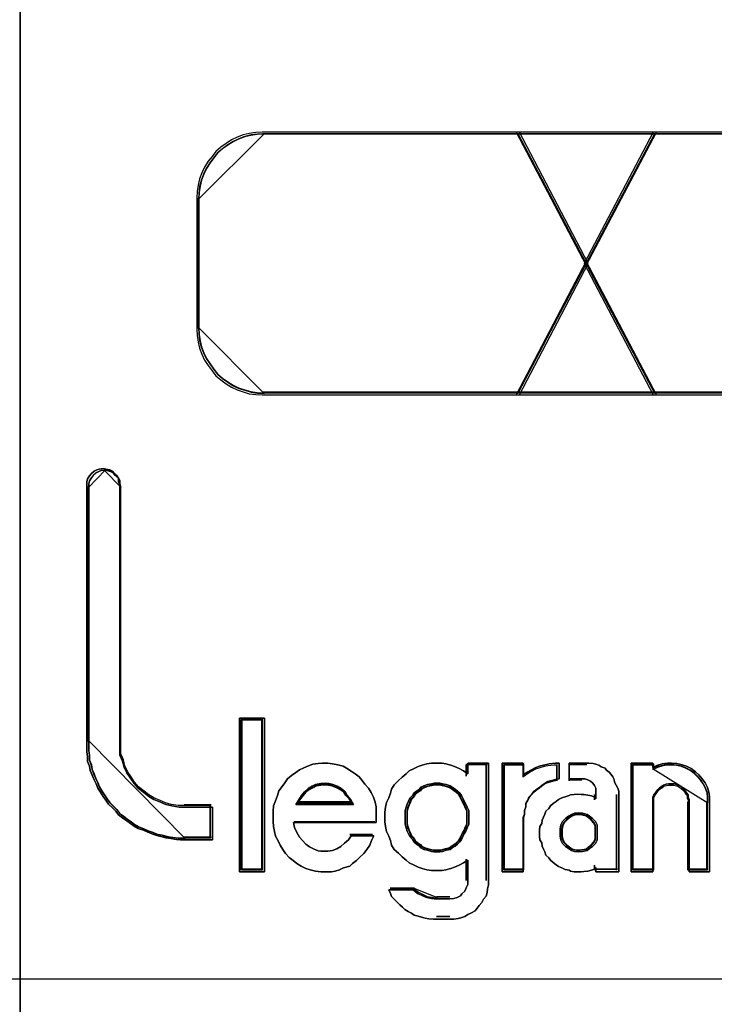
# Model space of a CAD drawing. Header units: millimetres. Extents: x 203 to 3426, y 719 to 2381.
# Tile 179 of 185: x 3389.67 to 3390.78, y 2289.5 to 2291.08. Entities that reach past the tile are written whole.
import ezdxf

# ---------------------------------------------------------------- set-up
doc = ezdxf.new("R2010")
doc.units = ezdxf.units.MM
doc.layers.add('45', color=7, linetype='Continuous')
doc.layers.add('E_Legrand_obudowy', color=7, linetype='Continuous')

# ---------------------------------------------------------------- blocks, each defined once
blk = doc.blocks.new('XL3 160 wnękowa 6x24M')
at = {"layer": 'E_Legrand_obudowy'}
blk.add_lwpolyline([(-215.641, -325.091), (215.545, -325.091), (215.545, -370.033), (-215.641, -370.033), (-215.641, -325.091)], dxfattribs=at)
blk = doc.blocks.new('S301 TX3')
at = {"layer": '45', "color": 7}
blk.add_lwpolyline([(17.986, 40.875), (0, 40.875), (0, -40.875), (17.986, -40.875), (17.986, 40.875)], close=True, dxfattribs=at)
at = {"layer": '45', "color": 139}
blk.add_lwpolyline([(17.986, 40.875), (0, 40.875), (0, -40.875), (17.986, -40.875), (17.986, 40.875)], close=True, dxfattribs=at)
blk = doc.blocks.new('L435')
at = {"layer": '45', "color": 7}
for points in [[(0, 41.502), (18.01, 41.502), (18.01, 41.502), (18.01, -41.502), (18.01, -41.502), (0, -41.502), (0, -41.502), (0, 41.502), (0, 41.502)], [(0.004, 41.498), (18.006, 41.498), (18.006, -41.496), (0.004, -41.496), (0.004, 41.498)], [(1.458, -13.86), (1.506, -13.895), (1.53, -13.942), (1.53, -13.99), (1.548, -14.037), (1.548, -18.031), (1.548, -18.131), (1.548, -18.232), (1.591, -18.326), (1.615, -18.421), (1.657, -18.509), (1.717, -18.592), (1.772, -18.675), (1.832, -18.746), (1.922, -18.816), (2.001, -18.876), (2.079, -18.923), (2.182, -18.964), (2.266, -19), (2.357, -19.023), (2.471, -19.041), (2.574, -19.041), (2.99, -19.041), (2.99, -19.549), (2.574, -19.549), (2.49, -19.549), (2.429, -19.543), (2.339, -19.531), (2.266, -19.52), (2.206, -19.502), (2.122, -19.484), (2.061, -19.46), (1.983, -19.431), (1.916, -19.401), (1.832, -19.372), (1.772, -19.336), (1.717, -19.295), (1.657, -19.254), (1.591, -19.206), (1.53, -19.159), (1.488, -19.106), (1.434, -19.053), (1.373, -18.994), (1.331, -18.935), (1.289, -18.876), (1.247, -18.811), (1.205, -18.746), (1.18, -18.681), (1.15, -18.616), (1.12, -18.545), (1.09, -18.474), (1.078, -18.403), (1.048, -18.332), (1.048, -18.255), (1.036, -18.184), (1.036, -18.108), (1.036, -18.031), (1.036, -14.037), (1.036, -13.99), (1.048, -13.942), (1.078, -13.895), (1.108, -13.86), (1.15, -13.824), (1.192, -13.801), (1.229, -13.789), (1.289, -13.783), (1.331, -13.789), (1.392, -13.801), (1.434, -13.824), (1.458, -13.86)], [(1.838, -18.724), (1.779, -18.653), (1.727, -18.572), (1.668, -18.49), (1.627, -18.402), (1.604, -18.309), (1.563, -18.215), (1.563, -18.116), (1.563, -18.016), (1.563, -14.065), (1.545, -14.018), (1.545, -13.971), (1.522, -13.925), (1.475, -13.889), (1.452, -13.854), (1.411, -13.831), (1.352, -13.819), (1.312, -13.813), (1.253, -13.819), (1.218, -13.831), (1.177, -13.854), (1.136, -13.889), (1.107, -13.925), (1.078, -13.971), (1.066, -14.018), (1.066, -14.065), (1.066, -18.016), (1.066, -18.092), (1.066, -18.168), (1.078, -18.238), (1.078, -18.314), (1.107, -18.385), (1.119, -18.455), (1.148, -18.525), (1.177, -18.595), (1.206, -18.659), (1.23, -18.724), (1.271, -18.788), (1.312, -18.852), (1.352, -18.911), (1.393, -18.969), (1.452, -19.028), (1.504, -19.08), (1.545, -19.133), (1.604, -19.179), (1.668, -19.226), (1.727, -19.267), (1.779, -19.308), (1.838, -19.343), (1.919, -19.372), (1.984, -19.402), (2.06, -19.431), (2.118, -19.454), (2.2, -19.472), (2.258, -19.489), (2.329, -19.501), (2.416, -19.513), (2.475, -19.519), (2.557, -19.519), (2.96, -19.519), (2.96, -19.016), (2.557, -19.016), (2.457, -19.016), (2.346, -18.998), (2.258, -18.975), (2.177, -18.94), (2.077, -18.899), (2.001, -18.852), (1.925, -18.794), (1.838, -18.724)], [(3.797, -17.658), (3.797, -20.047), (3.411, -20.047), (3.411, -17.658), (3.797, -17.658)], [(3.797, -20.047), (3.797, -17.658), (3.411, -17.658), (3.411, -20.047), (3.797, -20.047)], [(3.797, -17.658), (3.411, -17.658), (3.411, -20.047), (3.797, -20.047), (3.797, -17.658)], [(3.797, -20.047), (3.797, -17.658), (3.411, -17.658), (3.411, -20.047), (3.797, -20.047)], [(3.435, -17.681), (3.435, -20.023), (3.435, -17.681)], [(3.435, -17.681), (3.773, -17.681), (3.435, -17.681)], [(3.766, -20.014), (3.766, -17.688), (3.444, -17.688), (3.444, -20.014), (3.766, -20.014)], [(3.766, -17.688), (3.444, -17.688), (3.444, -20.014), (3.766, -20.014), (3.766, -17.688)], [(3.766, -20.014), (3.766, -17.688), (3.444, -17.688), (3.444, -20.014), (3.766, -20.014)], [(3.755, -17.681), (3.755, -20.023), (3.755, -17.681)], [(4.855, -18.37), (4.94, -18.382), (5.019, -18.407), (5.074, -18.437), (5.147, -18.48), (5.208, -18.522), (5.269, -18.571), (5.317, -18.625), (5.36, -18.686), (5.415, -18.747), (5.457, -18.814), (5.494, -18.887), (5.518, -18.965), (5.536, -19.038), (5.536, -19.117), (5.536, -19.202), (5.536, -19.281), (4.247, -19.281), (4.265, -19.36), (4.302, -19.433), (4.344, -19.506), (4.387, -19.561), (4.442, -19.615), (4.496, -19.658), (4.527, -19.676), (4.569, -19.694), (4.594, -19.706), (4.63, -19.719), (4.673, -19.725), (4.715, -19.725), (4.74, -19.725), (4.782, -19.725), (4.855, -19.713), (4.922, -19.688), (4.983, -19.652), (5.044, -19.603), (5.104, -19.549), (5.147, -19.488), (5.5, -19.488), (5.463, -19.561), (5.433, -19.634), (5.39, -19.7), (5.342, -19.761), (5.275, -19.822), (5.226, -19.87), (5.165, -19.919), (5.123, -19.956), (5.025, -19.986), (4.965, -20.016), (4.898, -20.034), (4.837, -20.047), (4.74, -20.047), (4.673, -20.047), (4.588, -20.034), (4.509, -20.016), (4.442, -19.992), (4.369, -19.956), (4.302, -19.919), (4.241, -19.87), (4.18, -19.822), (4.125, -19.761), (4.083, -19.7), (4.04, -19.634), (4.01, -19.567), (3.967, -19.494), (3.955, -19.421), (3.937, -19.342), (3.931, -19.263), (3.931, -19.184), (3.931, -19.105), (3.937, -19.02), (3.967, -18.941), (3.998, -18.862), (4.022, -18.789), (4.071, -18.723), (4.113, -18.662), (4.156, -18.601), (4.217, -18.552), (4.284, -18.504), (4.344, -18.461), (4.411, -18.431), (4.484, -18.401), (4.551, -18.376), (4.63, -18.364), (4.697, -18.358), (4.782, -18.358), (4.855, -18.37)], [(4.855, -18.37), (4.782, -18.358), (4.697, -18.358), (4.63, -18.364), (4.551, -18.376), (4.484, -18.401), (4.411, -18.431), (4.344, -18.461), (4.284, -18.504), (4.217, -18.552), (4.156, -18.601), (4.113, -18.662), (4.071, -18.723), (4.022, -18.789), (3.998, -18.862), (3.967, -18.941), (3.937, -19.02), (3.931, -19.105), (3.931, -19.184), (3.931, -19.263), (3.937, -19.342), (3.955, -19.421), (3.967, -19.494), (4.01, -19.567), (4.04, -19.634), (4.083, -19.7), (4.125, -19.761), (4.18, -19.822), (4.241, -19.87), (4.302, -19.919), (4.369, -19.956), (4.442, -19.992), (4.509, -20.016), (4.588, -20.034), (4.673, -20.047), (4.74, -20.047), (4.837, -20.047), (4.898, -20.034), (4.965, -20.016), (5.025, -19.986), (5.123, -19.956), (5.165, -19.919), (5.226, -19.87), (5.275, -19.822), (5.342, -19.761), (5.39, -19.7), (5.433, -19.634), (5.463, -19.561), (5.5, -19.488), (5.147, -19.488), (5.104, -19.549), (5.044, -19.603), (4.983, -19.652), (4.922, -19.688), (4.855, -19.713), (4.782, -19.725), (4.74, -19.725), (4.715, -19.725), (4.673, -19.725), (4.63, -19.719), (4.594, -19.706), (4.569, -19.694), (4.527, -19.676), (4.496, -19.658), (4.442, -19.615), (4.387, -19.561), (4.344, -19.506), (4.302, -19.433), (4.265, -19.36), (4.247, -19.281), (5.536, -19.281), (5.536, -19.202), (5.536, -19.117), (5.536, -19.038), (5.518, -18.965), (5.494, -18.887), (5.457, -18.814), (5.415, -18.747), (5.36, -18.686), (5.317, -18.625), (5.269, -18.571), (5.208, -18.522), (5.147, -18.48), (5.074, -18.437), (5.019, -18.407), (4.94, -18.382), (4.855, -18.37)], [(4.697, -18.358), (4.63, -18.364), (4.551, -18.376), (4.484, -18.401), (4.411, -18.431), (4.344, -18.461), (4.284, -18.504), (4.217, -18.552), (4.156, -18.601), (4.113, -18.662), (4.071, -18.723), (4.022, -18.789), (3.998, -18.862), (3.967, -18.941), (3.937, -19.02), (3.931, -19.105), (3.931, -19.184), (3.931, -19.263), (3.937, -19.342), (3.955, -19.421), (3.967, -19.494), (4.01, -19.567), (4.04, -19.634), (4.083, -19.7), (4.125, -19.761), (4.18, -19.822), (4.241, -19.87), (4.302, -19.919), (4.369, -19.956), (4.442, -19.992), (4.509, -20.016), (4.588, -20.034), (4.673, -20.047), (4.74, -20.047), (4.837, -20.047), (4.898, -20.034), (4.965, -20.016), (5.025, -19.986), (5.123, -19.956), (5.165, -19.919), (5.226, -19.87), (5.275, -19.822), (5.342, -19.761), (5.39, -19.7), (5.433, -19.634), (5.463, -19.561), (5.5, -19.488), (5.147, -19.488), (5.104, -19.549), (5.044, -19.603), (4.983, -19.652), (4.922, -19.688), (4.855, -19.713), (4.782, -19.725), (4.74, -19.725), (4.715, -19.725), (4.673, -19.725), (4.63, -19.719), (4.594, -19.706), (4.569, -19.694), (4.527, -19.676), (4.496, -19.658), (4.442, -19.615), (4.387, -19.561), (4.344, -19.506), (4.302, -19.433), (4.265, -19.36), (4.247, -19.281), (5.536, -19.281), (5.536, -19.202), (5.536, -19.117), (5.536, -19.038), (5.518, -18.965), (5.494, -18.887), (5.457, -18.814), (5.415, -18.747), (5.36, -18.686), (5.317, -18.625), (5.269, -18.571), (5.208, -18.522), (5.147, -18.48), (5.074, -18.437), (5.019, -18.407), (4.94, -18.382), (4.855, -18.37), (4.782, -18.358), (4.697, -18.358)], [(4.387, -19.561), (4.344, -19.506), (4.302, -19.433), (4.265, -19.36), (4.247, -19.281), (5.536, -19.281), (5.536, -19.202), (5.536, -19.117), (5.536, -19.038), (5.518, -18.965), (5.494, -18.887), (5.457, -18.814), (5.415, -18.747), (5.36, -18.686), (5.317, -18.625), (5.269, -18.571), (5.208, -18.522), (5.147, -18.48), (5.074, -18.437), (5.019, -18.407), (4.94, -18.382), (4.855, -18.37), (4.782, -18.358), (4.697, -18.358), (4.63, -18.364), (4.551, -18.376), (4.484, -18.401), (4.411, -18.431), (4.344, -18.461), (4.284, -18.504), (4.217, -18.552), (4.156, -18.601), (4.113, -18.662), (4.071, -18.723), (4.022, -18.789), (3.998, -18.862), (3.967, -18.941), (3.937, -19.02), (3.931, -19.105), (3.931, -19.184), (3.931, -19.263), (3.937, -19.342), (3.955, -19.421), (3.967, -19.494), (4.01, -19.567), (4.04, -19.634), (4.083, -19.7), (4.125, -19.761), (4.18, -19.822), (4.241, -19.87), (4.302, -19.919), (4.369, -19.956), (4.442, -19.992), (4.509, -20.016), (4.588, -20.034), (4.673, -20.047), (4.74, -20.047), (4.837, -20.047), (4.898, -20.034), (4.965, -20.016), (5.025, -19.986), (5.123, -19.956), (5.165, -19.919), (5.226, -19.87), (5.275, -19.822), (5.342, -19.761), (5.39, -19.7), (5.433, -19.634), (5.463, -19.561), (5.5, -19.488), (5.147, -19.488), (5.104, -19.549), (5.044, -19.603), (4.983, -19.652), (4.922, -19.688), (4.855, -19.713), (4.782, -19.725), (4.74, -19.725), (4.715, -19.725), (4.673, -19.725), (4.63, -19.719), (4.594, -19.706), (4.569, -19.694), (4.527, -19.676), (4.496, -19.658), (4.442, -19.615), (4.387, -19.561)], [(6.187, -20.387), (6.236, -20.411), (6.278, -20.429), (6.321, -20.447), (6.394, -20.459), (6.436, -20.465), (6.479, -20.465), (6.68, -20.465), (6.74, -20.459), (6.795, -20.447), (6.844, -20.417), (6.868, -20.387), (6.911, -20.345), (6.935, -20.297), (6.959, -20.243), (6.959, -20.189), (6.959, -19.865), (6.892, -19.907), (6.825, -19.943), (6.752, -19.973), (6.692, -19.997), (6.619, -20.015), (6.558, -20.027), (6.479, -20.027), (6.394, -20.027), (6.321, -20.015), (6.248, -19.997), (6.187, -19.973), (6.126, -19.943), (6.047, -19.907), (5.999, -19.865), (5.938, -19.811), (5.883, -19.757), (5.816, -19.697), (5.774, -19.631), (5.756, -19.559), (5.731, -19.493), (5.695, -19.421), (5.677, -19.343), (5.671, -19.27), (5.671, -19.192), (5.671, -19.12), (5.677, -19.042), (5.695, -18.97), (5.731, -18.898), (5.756, -18.826), (5.774, -18.76), (5.816, -18.694), (5.883, -18.628), (5.938, -18.574), (5.999, -18.526), (6.047, -18.478), (6.126, -18.442), (6.187, -18.412), (6.248, -18.388), (6.321, -18.37), (6.394, -18.358), (6.479, -18.358), (6.558, -18.358), (6.619, -18.37), (6.692, -18.388), (6.752, -18.412), (6.825, -18.442), (6.892, -18.478), (6.959, -18.526), (6.959, -18.358), (7.281, -18.358), (7.281, -20.189), (7.281, -20.249), (7.263, -20.309), (7.257, -20.369), (7.245, -20.423), (7.202, -20.471), (7.178, -20.525), (7.135, -20.567), (7.105, -20.609), (7.075, -20.651), (7.014, -20.681), (6.959, -20.711), (6.911, -20.741), (6.85, -20.759), (6.807, -20.771), (6.74, -20.783), (6.68, -20.783), (6.479, -20.783), (6.424, -20.783), (6.351, -20.777), (6.297, -20.765), (6.236, -20.753), (6.187, -20.735), (6.126, -20.717), (6.084, -20.687), (6.029, -20.663), (5.981, -20.633), (5.944, -20.597), (5.902, -20.561), (5.859, -20.519), (5.816, -20.471), (5.774, -20.429), (5.756, -20.381), (5.731, -20.327), (6.108, -20.327), (6.145, -20.357), (6.187, -20.387)], [(7.281, -20.189), (7.281, -18.358), (6.959, -18.358), (6.959, -18.526), (6.892, -18.478), (6.825, -18.442), (6.752, -18.412), (6.692, -18.388), (6.619, -18.37), (6.558, -18.358), (6.479, -18.358), (6.394, -18.358), (6.321, -18.37), (6.248, -18.388), (6.187, -18.412), (6.126, -18.442), (6.047, -18.478), (5.999, -18.526), (5.938, -18.574), (5.883, -18.628), (5.816, -18.694), (5.774, -18.76), (5.756, -18.826), (5.731, -18.898), (5.695, -18.97), (5.677, -19.042), (5.671, -19.12), (5.671, -19.192), (5.671, -19.27), (5.677, -19.343), (5.695, -19.421), (5.731, -19.493), (5.756, -19.559), (5.774, -19.631), (5.816, -19.697), (5.883, -19.757), (5.938, -19.811), (5.999, -19.865), (6.047, -19.907), (6.126, -19.943), (6.187, -19.973), (6.248, -19.997), (6.321, -20.015), (6.394, -20.027), (6.479, -20.027), (6.558, -20.027), (6.619, -20.015), (6.692, -19.997), (6.752, -19.973), (6.825, -19.943), (6.892, -19.907), (6.959, -19.865), (6.959, -20.189), (6.959, -20.243), (6.935, -20.297), (6.911, -20.345), (6.868, -20.387), (6.844, -20.417), (6.795, -20.447), (6.74, -20.459), (6.68, -20.465), (6.479, -20.465), (6.436, -20.465), (6.394, -20.459), (6.321, -20.447), (6.278, -20.429), (6.236, -20.411), (6.187, -20.387), (6.145, -20.357), (6.108, -20.327), (5.731, -20.327), (5.756, -20.381), (5.774, -20.429), (5.816, -20.471), (5.859, -20.519), (5.902, -20.561), (5.944, -20.597), (5.981, -20.633), (6.029, -20.663), (6.084, -20.687), (6.126, -20.717), (6.187, -20.735), (6.236, -20.753), (6.297, -20.765), (6.351, -20.777), (6.424, -20.783), (6.479, -20.783), (6.68, -20.783), (6.74, -20.783), (6.807, -20.771), (6.85, -20.759), (6.911, -20.741), (6.959, -20.711), (7.014, -20.681), (7.075, -20.651), (7.105, -20.609), (7.135, -20.567), (7.178, -20.525), (7.202, -20.471), (7.245, -20.423), (7.257, -20.369), (7.263, -20.309), (7.281, -20.249), (7.281, -20.189)], [(6.932, -18.381), (6.932, -18.561), (6.932, -18.381)], [(6.932, -18.381), (7.258, -18.381), (6.932, -18.381)], [(7.242, -18.381), (7.242, -20.181), (7.242, -18.381)], [(7.493, -18.358), (7.82, -18.358), (7.82, -18.54), (7.883, -18.498), (7.946, -18.461), (8.015, -18.425), (8.09, -18.401), (8.159, -18.382), (8.222, -18.37), (8.323, -18.358), (8.38, -18.358), (8.38, -18.601), (8.323, -18.613), (8.266, -18.625), (8.203, -18.644), (8.159, -18.668), (8.115, -18.698), (8.078, -18.729), (8.027, -18.765), (7.983, -18.801), (7.946, -18.844), (7.908, -18.887), (7.889, -18.935), (7.858, -18.984), (7.858, -19.038), (7.839, -19.093), (7.839, -19.148), (7.82, -19.202), (7.82, -20.047), (7.493, -20.047), (7.493, -18.358)], [(8.078, -18.729), (8.115, -18.698), (8.159, -18.668), (8.203, -18.644), (8.266, -18.625), (8.323, -18.613), (8.38, -18.601), (8.38, -18.358), (8.323, -18.358), (8.222, -18.37), (8.159, -18.382), (8.09, -18.401), (8.015, -18.425), (7.946, -18.461), (7.883, -18.498), (7.82, -18.54), (7.82, -18.358), (7.493, -18.358), (7.493, -20.047), (7.82, -20.047), (7.82, -19.202), (7.839, -19.148), (7.839, -19.093), (7.858, -19.038), (7.858, -18.984), (7.889, -18.935), (7.908, -18.887), (7.946, -18.844), (7.983, -18.801), (8.027, -18.765), (8.078, -18.729)], [(7.516, -18.381), (7.516, -20.023), (7.516, -18.381)], [(7.516, -18.381), (7.837, -18.381), (7.516, -18.381)], [(8.068, -18.745), (8.103, -18.716), (8.144, -18.687), (8.185, -18.663), (8.244, -18.646), (8.296, -18.634), (8.349, -18.623), (8.349, -18.389), (8.296, -18.389), (8.203, -18.4), (8.144, -18.412), (8.08, -18.43), (8.009, -18.453), (7.945, -18.488), (7.886, -18.523), (7.828, -18.564), (7.828, -18.389), (7.523, -18.389), (7.523, -20.014), (7.828, -20.014), (7.828, -19.201), (7.845, -19.149), (7.845, -19.096), (7.863, -19.044), (7.863, -18.991), (7.892, -18.944), (7.91, -18.897), (7.945, -18.856), (7.98, -18.816), (8.021, -18.78), (8.068, -18.745)], [(7.821, -18.381), (7.821, -18.574), (7.821, -18.381)], [(9.308, -18.838), (9.308, -20.047), (8.951, -20.047), (8.951, -19.98), (8.926, -20.004), (8.883, -20.022), (8.822, -20.034), (8.76, -20.041), (8.723, -20.047), (8.656, -20.047), (8.613, -20.047), (8.557, -20.034), (8.533, -20.022), (8.471, -20.01), (8.422, -19.986), (8.367, -19.962), (8.33, -19.937), (8.287, -19.901), (8.244, -19.864), (8.219, -19.828), (8.17, -19.785), (8.158, -19.737), (8.133, -19.694), (8.114, -19.646), (8.108, -19.597), (8.078, -19.549), (8.071, -19.494), (8.071, -19.445), (8.071, -19.397), (8.078, -19.342), (8.108, -19.293), (8.114, -19.245), (8.133, -19.196), (8.158, -19.148), (8.17, -19.105), (8.219, -19.063), (8.244, -19.02), (8.287, -18.984), (8.33, -18.953), (8.367, -18.923), (8.422, -18.899), (8.471, -18.88), (8.533, -18.862), (8.557, -18.85), (8.613, -18.844), (8.656, -18.838), (8.723, -18.844), (8.76, -18.844), (8.822, -18.856), (8.883, -18.868), (8.926, -18.887), (8.951, -18.911), (8.951, -18.838), (8.951, -18.795), (8.951, -18.747), (8.926, -18.704), (8.902, -18.668), (8.865, -18.638), (8.822, -18.619), (8.779, -18.601), (8.723, -18.601), (8.533, -18.601), (8.533, -18.358), (8.809, -18.358), (8.84, -18.358), (8.908, -18.364), (8.951, -18.376), (9.006, -18.395), (9.031, -18.413), (9.092, -18.437), (9.117, -18.467), (9.154, -18.498), (9.185, -18.534), (9.215, -18.571), (9.234, -18.613), (9.24, -18.656), (9.265, -18.698), (9.289, -18.747), (9.308, -18.795), (9.308, -18.838)], [(9.117, -18.467), (9.092, -18.437), (9.031, -18.413), (9.006, -18.395), (8.951, -18.376), (8.908, -18.364), (8.84, -18.358), (8.809, -18.358), (8.533, -18.358), (8.533, -18.601), (8.723, -18.601), (8.779, -18.601), (8.822, -18.619), (8.865, -18.638), (8.902, -18.668), (8.926, -18.704), (8.951, -18.747), (8.951, -18.795), (8.951, -18.838), (8.951, -18.911), (8.926, -18.887), (8.883, -18.868), (8.822, -18.856), (8.76, -18.844), (8.723, -18.844), (8.656, -18.838), (8.613, -18.844), (8.557, -18.85), (8.533, -18.862), (8.471, -18.88), (8.422, -18.899), (8.367, -18.923), (8.33, -18.953), (8.287, -18.984), (8.244, -19.02), (8.219, -19.063), (8.17, -19.105), (8.158, -19.148), (8.133, -19.196), (8.114, -19.245), (8.108, -19.293), (8.078, -19.342), (8.071, -19.397), (8.071, -19.445), (8.071, -19.494), (8.078, -19.549), (8.108, -19.597), (8.114, -19.646), (8.133, -19.694), (8.158, -19.737), (8.17, -19.785), (8.219, -19.828), (8.244, -19.864), (8.287, -19.901), (8.33, -19.937), (8.367, -19.962), (8.422, -19.986), (8.471, -20.01), (8.533, -20.022), (8.557, -20.034), (8.613, -20.047), (8.656, -20.047), (8.723, -20.047), (8.76, -20.041), (8.822, -20.034), (8.883, -20.022), (8.926, -20.004), (8.951, -19.98), (8.951, -20.047), (9.308, -20.047), (9.308, -18.838), (9.308, -18.795), (9.289, -18.747), (9.265, -18.698), (9.24, -18.656), (9.234, -18.613), (9.215, -18.571), (9.185, -18.534), (9.154, -18.498), (9.117, -18.467)], [(8.34, -18.381), (8.34, -18.631), (8.34, -18.381)], [(8.532, -18.381), (8.532, -18.631), (8.532, -18.381)], [(8.811, -18.381), (8.532, -18.381), (8.811, -18.381)], [(9.834, -18.425), (9.896, -18.395), (9.982, -18.37), (10.062, -18.358), (10.123, -18.358), (10.21, -18.364), (10.29, -18.382), (10.357, -18.407), (10.431, -18.443), (10.499, -18.492), (10.548, -18.54), (10.603, -18.601), (10.646, -18.662), (10.683, -18.735), (10.708, -18.808), (10.714, -18.88), (10.714, -18.959), (10.714, -20.047), (10.4, -20.047), (10.4, -18.959), (10.4, -18.923), (10.382, -18.887), (10.382, -18.85), (10.357, -18.82), (10.339, -18.789), (10.314, -18.765), (10.29, -18.741), (10.265, -18.716), (10.228, -18.698), (10.185, -18.686), (10.166, -18.68), (10.117, -18.68), (10.08, -18.68), (10.043, -18.686), (10, -18.698), (9.982, -18.716), (9.939, -18.741), (9.914, -18.765), (9.896, -18.789), (9.877, -18.82), (9.853, -18.85), (9.834, -18.887), (9.834, -18.923), (9.834, -18.959), (9.834, -20.047), (9.496, -20.047), (9.496, -18.358), (9.834, -18.358), (9.834, -18.425)], [(10.646, -18.662), (10.603, -18.601), (10.548, -18.54), (10.499, -18.492), (10.431, -18.443), (10.357, -18.407), (10.29, -18.382), (10.21, -18.364), (10.123, -18.358), (10.062, -18.358), (9.982, -18.37), (9.896, -18.395), (9.834, -18.425), (9.834, -18.358), (9.496, -18.358), (9.496, -20.047), (9.834, -20.047), (9.834, -18.959), (9.834, -18.923), (9.834, -18.887), (9.853, -18.85), (9.877, -18.82), (9.896, -18.789), (9.914, -18.765), (9.939, -18.741), (9.982, -18.716), (10, -18.698), (10.043, -18.686), (10.08, -18.68), (10.117, -18.68), (10.166, -18.68), (10.185, -18.686), (10.228, -18.698), (10.265, -18.716), (10.29, -18.741), (10.314, -18.765), (10.339, -18.789), (10.357, -18.82), (10.382, -18.85), (10.382, -18.887), (10.4, -18.923), (10.4, -18.959), (10.4, -20.047), (10.714, -20.047), (10.714, -18.959), (10.714, -18.88), (10.708, -18.808), (10.683, -18.735), (10.646, -18.662)], [(9.519, -18.381), (9.519, -20.023), (9.519, -18.381)], [(9.519, -18.381), (9.856, -18.381), (9.519, -18.381)], [(10.619, -18.681), (10.578, -18.623), (10.526, -18.564), (10.479, -18.517), (10.415, -18.471), (10.345, -18.435), (10.28, -18.412), (10.204, -18.394), (10.122, -18.389), (10.064, -18.389), (9.988, -18.4), (9.906, -18.424), (9.848, -18.453), (9.848, -18.389), (9.526, -18.389), (9.526, -20.014), (9.848, -20.014), (9.848, -18.968), (9.848, -18.932), (9.848, -18.897), (9.865, -18.862), (9.889, -18.833), (9.906, -18.804), (9.924, -18.78), (9.947, -18.757), (9.988, -18.734), (10.006, -18.716), (10.046, -18.704), (10.082, -18.699), (10.117, -18.699), (10.163, -18.699), (10.181, -18.704), (10.222, -18.716), (10.257, -18.734), (10.28, -18.757), (10.304, -18.78), (10.327, -18.804), (10.345, -18.833), (10.368, -18.862), (10.368, -18.897), (10.386, -18.932), (10.386, -18.968), (10.386, -20.014), (10.684, -20.014), (10.684, -18.968), (10.684, -18.892), (10.678, -18.821), (10.654, -18.751), (10.619, -18.681)], [(10.691, -18.976), (10.691, -18.898), (10.685, -18.826), (10.661, -18.754), (10.625, -18.682), (10.584, -18.622), (10.53, -18.562), (10.483, -18.514), (10.417, -18.466), (10.346, -18.43), (10.28, -18.405), (10.203, -18.387), (10.119, -18.381), (10.06, -18.381), (9.983, -18.393), (9.899, -18.417), (9.84, -18.448), (10.691, -18.976)], [(9.84, -18.381), (9.84, -18.462), (9.84, -18.381)], [(8.532, -18.615), (8.731, -18.615), (8.532, -18.615)], [(5.18, -18.999), (5.142, -18.927), (5.085, -18.862), (5.054, -18.804), (4.991, -18.754), (4.928, -18.718), (4.859, -18.689), (4.796, -18.674), (4.74, -18.667), (4.671, -18.674), (4.589, -18.689), (4.539, -18.718), (4.476, -18.754), (4.419, -18.804), (4.375, -18.862), (4.331, -18.927), (4.287, -18.999), (5.18, -18.999)], [(4.74, -18.667), (4.796, -18.674), (4.859, -18.689), (4.928, -18.718), (4.991, -18.754), (5.054, -18.804), (5.085, -18.862), (5.142, -18.927), (5.18, -18.999), (4.287, -18.999), (4.331, -18.927), (4.375, -18.862), (4.419, -18.804), (4.476, -18.754), (4.539, -18.718), (4.589, -18.689), (4.671, -18.674), (4.74, -18.667)], [(4.74, -18.667), (4.796, -18.674), (4.859, -18.689), (4.928, -18.718), (4.991, -18.754), (5.054, -18.804), (5.085, -18.862), (5.142, -18.927), (5.18, -18.999), (4.287, -18.999), (4.331, -18.927), (4.375, -18.862), (4.419, -18.804), (4.476, -18.754), (4.539, -18.718), (4.589, -18.689), (4.671, -18.674), (4.74, -18.667)], [(5.18, -18.999), (4.287, -18.999), (4.331, -18.927), (4.375, -18.862), (4.419, -18.804), (4.476, -18.754), (4.539, -18.718), (4.589, -18.689), (4.671, -18.674), (4.74, -18.667), (4.796, -18.674), (4.859, -18.689), (4.928, -18.718), (4.991, -18.754), (5.054, -18.804), (5.085, -18.862), (5.142, -18.927), (5.18, -18.999)], [(5.156, -18.976), (5.121, -18.914), (5.067, -18.858), (5.037, -18.808), (4.978, -18.765), (4.918, -18.734), (4.853, -18.709), (4.793, -18.697), (4.74, -18.69), (4.674, -18.697), (4.597, -18.709), (4.549, -18.734), (4.489, -18.765), (4.436, -18.808), (4.394, -18.858), (4.352, -18.914), (4.311, -18.976), (5.156, -18.976)], [(5.149, -18.969), (5.114, -18.91), (5.061, -18.858), (5.032, -18.811), (4.974, -18.77), (4.915, -18.74), (4.851, -18.717), (4.792, -18.705), (4.739, -18.699), (4.675, -18.705), (4.599, -18.717), (4.552, -18.74), (4.494, -18.77), (4.441, -18.811), (4.4, -18.858), (4.359, -18.91), (4.318, -18.969), (5.149, -18.969)], [(6.973, -19.201), (6.973, -19.146), (6.973, -19.096), (6.948, -19.04), (6.929, -18.996), (6.904, -18.947), (6.879, -18.903), (6.861, -18.86), (6.836, -18.822), (6.798, -18.791), (6.761, -18.76), (6.717, -18.729), (6.686, -18.711), (6.623, -18.692), (6.567, -18.679), (6.523, -18.667), (6.48, -18.667), (6.436, -18.667), (6.392, -18.679), (6.33, -18.692), (6.273, -18.711), (6.23, -18.729), (6.205, -18.76), (6.161, -18.791), (6.117, -18.822), (6.098, -18.86), (6.055, -18.903), (6.036, -18.947), (6.017, -18.996), (5.998, -19.04), (5.986, -19.096), (5.986, -19.146), (5.986, -19.201), (5.986, -19.257), (5.986, -19.307), (5.998, -19.363), (6.017, -19.413), (6.036, -19.456), (6.055, -19.5), (6.098, -19.543), (6.117, -19.581), (6.161, -19.618), (6.205, -19.649), (6.23, -19.674), (6.273, -19.699), (6.33, -19.711), (6.392, -19.73), (6.436, -19.736), (6.48, -19.736), (6.523, -19.736), (6.567, -19.73), (6.623, -19.711), (6.686, -19.699), (6.717, -19.674), (6.761, -19.649), (6.798, -19.618), (6.836, -19.581), (6.861, -19.543), (6.879, -19.5), (6.904, -19.456), (6.929, -19.413), (6.948, -19.363), (6.973, -19.307), (6.973, -19.257), (6.973, -19.201)], [(6.48, -18.667), (6.523, -18.667), (6.567, -18.679), (6.623, -18.692), (6.686, -18.711), (6.717, -18.729), (6.761, -18.76), (6.798, -18.791), (6.836, -18.822), (6.861, -18.86), (6.879, -18.903), (6.904, -18.947), (6.929, -18.996), (6.948, -19.04), (6.973, -19.096), (6.973, -19.146), (6.973, -19.201), (6.973, -19.257), (6.973, -19.307), (6.948, -19.363), (6.929, -19.413), (6.904, -19.456), (6.879, -19.5), (6.861, -19.543), (6.836, -19.581), (6.798, -19.618), (6.761, -19.649), (6.717, -19.674), (6.686, -19.699), (6.623, -19.711), (6.567, -19.73), (6.523, -19.736), (6.48, -19.736), (6.436, -19.736), (6.392, -19.73), (6.33, -19.711), (6.273, -19.699), (6.23, -19.674), (6.205, -19.649), (6.161, -19.618), (6.117, -19.581), (6.098, -19.543), (6.055, -19.5), (6.036, -19.456), (6.017, -19.413), (5.998, -19.363), (5.986, -19.307), (5.986, -19.257), (5.986, -19.201), (5.986, -19.146), (5.986, -19.096), (5.998, -19.04), (6.017, -18.996), (6.036, -18.947), (6.055, -18.903), (6.098, -18.86), (6.117, -18.822), (6.161, -18.791), (6.205, -18.76), (6.23, -18.729), (6.273, -18.711), (6.33, -18.692), (6.392, -18.679), (6.436, -18.667), (6.48, -18.667)], [(6.948, -19.04), (6.973, -19.096), (6.973, -19.146), (6.973, -19.201), (6.973, -19.257), (6.973, -19.307), (6.948, -19.363), (6.929, -19.413), (6.904, -19.456), (6.879, -19.5), (6.861, -19.543), (6.836, -19.581), (6.798, -19.618), (6.761, -19.649), (6.717, -19.674), (6.686, -19.699), (6.623, -19.711), (6.567, -19.73), (6.523, -19.736), (6.48, -19.736), (6.436, -19.736), (6.392, -19.73), (6.33, -19.711), (6.273, -19.699), (6.23, -19.674), (6.205, -19.649), (6.161, -19.618), (6.117, -19.581), (6.098, -19.543), (6.055, -19.5), (6.036, -19.456), (6.017, -19.413), (5.998, -19.363), (5.986, -19.307), (5.986, -19.257), (5.986, -19.201), (5.986, -19.146), (5.986, -19.096), (5.998, -19.04), (6.017, -18.996), (6.036, -18.947), (6.055, -18.903), (6.098, -18.86), (6.117, -18.822), (6.161, -18.791), (6.205, -18.76), (6.23, -18.729), (6.273, -18.711), (6.33, -18.692), (6.392, -18.679), (6.436, -18.667), (6.48, -18.667), (6.523, -18.667), (6.567, -18.679), (6.623, -18.692), (6.686, -18.711), (6.717, -18.729), (6.761, -18.76), (6.798, -18.791), (6.836, -18.822), (6.861, -18.86), (6.879, -18.903), (6.904, -18.947), (6.929, -18.996), (6.948, -19.04)], [(6.48, -19.713), (6.521, -19.713), (6.563, -19.707), (6.616, -19.689), (6.676, -19.677), (6.706, -19.653), (6.747, -19.629), (6.783, -19.6), (6.819, -19.564), (6.843, -19.528), (6.861, -19.487), (6.884, -19.445), (6.908, -19.404), (6.926, -19.356), (6.95, -19.302), (6.95, -19.255), (6.95, -19.201), (6.95, -19.148), (6.95, -19.1), (6.926, -19.047), (6.908, -19.005), (6.884, -18.958), (6.861, -18.916), (6.843, -18.875), (6.819, -18.839), (6.783, -18.809), (6.747, -18.78), (6.706, -18.75), (6.676, -18.732), (6.616, -18.714), (6.563, -18.702), (6.521, -18.69), (6.48, -18.69), (6.438, -18.69), (6.396, -18.702), (6.337, -18.714), (6.283, -18.732), (6.241, -18.75), (6.218, -18.78), (6.176, -18.809), (6.134, -18.839), (6.116, -18.875), (6.075, -18.916), (6.057, -18.958), (6.039, -19.005), (6.021, -19.047), (6.009, -19.1), (6.009, -19.148), (6.009, -19.201), (6.009, -19.255), (6.009, -19.302), (6.021, -19.356), (6.039, -19.404), (6.057, -19.445), (6.075, -19.487), (6.116, -19.528), (6.134, -19.564), (6.176, -19.6), (6.218, -19.629), (6.241, -19.653), (6.283, -19.677), (6.337, -19.689), (6.396, -19.707), (6.438, -19.713), (6.48, -19.713)], [(6.941, -19.202), (6.941, -19.15), (6.941, -19.103), (6.918, -19.05), (6.9, -19.009), (6.877, -18.963), (6.853, -18.922), (6.836, -18.881), (6.812, -18.846), (6.777, -18.816), (6.742, -18.787), (6.701, -18.758), (6.672, -18.74), (6.614, -18.723), (6.561, -18.711), (6.52, -18.699), (6.48, -18.699), (6.439, -18.699), (6.398, -18.711), (6.339, -18.723), (6.287, -18.74), (6.246, -18.758), (6.223, -18.787), (6.182, -18.816), (6.141, -18.846), (6.123, -18.881), (6.082, -18.922), (6.065, -18.963), (6.047, -19.009), (6.03, -19.05), (6.018, -19.103), (6.018, -19.15), (6.018, -19.202), (6.018, -19.255), (6.018, -19.302), (6.03, -19.354), (6.047, -19.401), (6.065, -19.442), (6.082, -19.483), (6.123, -19.524), (6.141, -19.559), (6.182, -19.594), (6.223, -19.623), (6.246, -19.647), (6.287, -19.67), (6.339, -19.682), (6.398, -19.699), (6.439, -19.705), (6.48, -19.705), (6.52, -19.705), (6.561, -19.699), (6.614, -19.682), (6.672, -19.67), (6.701, -19.647), (6.742, -19.623), (6.777, -19.594), (6.812, -19.559), (6.836, -19.524), (6.853, -19.483), (6.877, -19.442), (6.9, -19.401), (6.918, -19.354), (6.941, -19.302), (6.941, -19.255), (6.941, -19.202)], [(4.311, -18.96), (5.156, -18.96), (4.311, -18.96)], [(8.93, -18.843), (8.93, -18.929), (8.93, -18.843)], [(9.268, -18.843), (9.268, -20.023), (9.268, -18.843)], [(9.84, -18.96), (9.84, -20.023), (9.84, -18.96)], [(10.377, -18.96), (10.377, -20.023), (10.377, -18.96)], [(10.675, -18.96), (10.675, -20.023), (10.675, -18.96)], [(4.259, -19.269), (5.513, -19.269), (4.259, -19.269)], [(7.821, -19.193), (7.821, -20.023), (7.821, -19.193)], [(8.969, -19.436), (8.969, -19.377), (8.969, -19.318), (8.943, -19.266), (8.897, -19.22), (8.851, -19.181), (8.812, -19.155), (8.74, -19.135), (8.674, -19.129), (8.615, -19.135), (8.569, -19.155), (8.523, -19.181), (8.477, -19.22), (8.431, -19.266), (8.405, -19.318), (8.392, -19.377), (8.392, -19.436), (8.392, -19.494), (8.405, -19.553), (8.431, -19.605), (8.477, -19.651), (8.523, -19.684), (8.569, -19.716), (8.615, -19.729), (8.674, -19.736), (8.74, -19.729), (8.812, -19.716), (8.851, -19.684), (8.897, -19.651), (8.943, -19.605), (8.969, -19.553), (8.969, -19.494), (8.969, -19.436)], [(8.674, -19.129), (8.74, -19.135), (8.812, -19.155), (8.851, -19.181), (8.897, -19.22), (8.943, -19.266), (8.969, -19.318), (8.969, -19.377), (8.969, -19.436), (8.969, -19.494), (8.969, -19.553), (8.943, -19.605), (8.897, -19.651), (8.851, -19.684), (8.812, -19.716), (8.74, -19.729), (8.674, -19.736), (8.615, -19.729), (8.569, -19.716), (8.523, -19.684), (8.477, -19.651), (8.431, -19.605), (8.405, -19.553), (8.392, -19.494), (8.392, -19.436), (8.392, -19.377), (8.405, -19.318), (8.431, -19.266), (8.477, -19.22), (8.523, -19.181), (8.569, -19.155), (8.615, -19.135), (8.674, -19.129)], [(8.969, -19.318), (8.969, -19.377), (8.969, -19.436), (8.969, -19.494), (8.969, -19.553), (8.943, -19.605), (8.897, -19.651), (8.851, -19.684), (8.812, -19.716), (8.74, -19.729), (8.674, -19.736), (8.615, -19.729), (8.569, -19.716), (8.523, -19.684), (8.477, -19.651), (8.431, -19.605), (8.405, -19.553), (8.392, -19.494), (8.392, -19.436), (8.392, -19.377), (8.405, -19.318), (8.431, -19.266), (8.477, -19.22), (8.523, -19.181), (8.569, -19.155), (8.615, -19.135), (8.674, -19.129), (8.74, -19.135), (8.812, -19.155), (8.851, -19.181), (8.897, -19.22), (8.943, -19.266), (8.969, -19.318)], [(8.946, -19.435), (8.946, -19.381), (8.946, -19.327), (8.922, -19.279), (8.879, -19.236), (8.837, -19.2), (8.801, -19.176), (8.735, -19.158), (8.675, -19.152), (8.62, -19.158), (8.578, -19.176), (8.536, -19.2), (8.494, -19.236), (8.452, -19.279), (8.427, -19.327), (8.415, -19.381), (8.415, -19.435), (8.415, -19.49), (8.427, -19.544), (8.452, -19.592), (8.494, -19.634), (8.536, -19.664), (8.578, -19.694), (8.62, -19.706), (8.675, -19.713), (8.735, -19.706), (8.801, -19.694), (8.837, -19.664), (8.879, -19.634), (8.922, -19.592), (8.946, -19.544), (8.946, -19.49), (8.946, -19.435)], [(8.939, -19.436), (8.939, -19.383), (8.939, -19.331), (8.915, -19.284), (8.874, -19.243), (8.833, -19.208), (8.798, -19.184), (8.733, -19.167), (8.675, -19.161), (8.622, -19.167), (8.581, -19.184), (8.54, -19.208), (8.499, -19.243), (8.458, -19.284), (8.434, -19.331), (8.423, -19.383), (8.423, -19.436), (8.423, -19.489), (8.434, -19.541), (8.458, -19.588), (8.499, -19.629), (8.54, -19.659), (8.581, -19.688), (8.622, -19.699), (8.675, -19.705), (8.733, -19.699), (8.798, -19.688), (8.833, -19.659), (8.874, -19.629), (8.915, -19.588), (8.939, -19.541), (8.939, -19.489), (8.939, -19.436)], [(5.122, -19.468), (5.477, -19.468), (5.122, -19.468)], [(6.932, -19.847), (6.932, -20.181), (6.932, -19.847)], [(3.435, -20.005), (3.773, -20.005), (3.435, -20.005)], [(7.516, -20.005), (7.837, -20.005), (7.516, -20.005)], [(8.93, -19.942), (8.93, -20.023), (8.93, -19.942)], [(8.93, -20.005), (9.284, -20.005), (8.93, -20.005)], [(9.519, -20.005), (9.856, -20.005), (9.519, -20.005)], [(10.377, -20.005), (10.691, -20.005), (10.377, -20.005)], [(5.753, -20.298), (6.131, -20.298), (5.753, -20.298)], [(6.115, -20.298), (6.152, -20.331), (6.194, -20.364), (6.243, -20.39), (6.286, -20.41), (6.329, -20.429), (6.402, -20.442), (6.445, -20.449), (6.488, -20.449), (6.115, -20.298)], [(6.471, -20.433), (6.681, -20.433), (6.471, -20.433)], [(6.681, -20.742), (6.471, -20.742), (6.681, -20.742)]]:
    blk.add_lwpolyline(points, close=True, dxfattribs=at)
at = {"layer": '45', "color": 3}
for points in [[(7.761, -12.637), (8.829, -10.594), (7.761, -8.558), (3.761, -8.558), (3.661, -8.563), (3.561, -8.575), (3.466, -8.599), (3.372, -8.635), (3.283, -8.676), (3.201, -8.73), (3.118, -8.789), (3.042, -8.854), (2.983, -8.932), (2.924, -9.009), (2.865, -9.098), (2.823, -9.187), (2.788, -9.282), (2.764, -9.377), (2.753, -9.478), (2.747, -9.573), (2.747, -11.616), (2.753, -11.717), (2.764, -11.817), (2.788, -11.912), (2.823, -12.007), (2.865, -12.097), (2.924, -12.18), (2.983, -12.263), (3.042, -12.34), (3.118, -12.405), (3.201, -12.465), (3.283, -12.518), (3.372, -12.56), (3.466, -12.589), (3.561, -12.619), (3.661, -12.631), (3.761, -12.637), (7.761, -12.637)], [(7.709, -8.558), (8.798, -10.627), (9.892, -8.558), (7.709, -8.558)], [(9.892, -8.558), (7.709, -8.558), (8.798, -10.627), (9.892, -8.558)], [(8.798, -10.627), (9.892, -8.558), (7.709, -8.558), (8.798, -10.627)], [(9.892, -8.558), (7.709, -8.558), (8.798, -10.627), (9.892, -8.558)], [(9.892, -8.558), (7.709, -8.558), (8.798, -10.627), (9.892, -8.558)], [(9.892, -8.558), (7.709, -8.558), (8.798, -10.627), (9.892, -8.558)], [(3.791, -8.581), (3.69, -8.587), (3.589, -8.599), (3.494, -8.623), (3.399, -8.658), (3.31, -8.7), (3.227, -8.753), (3.144, -8.813), (3.067, -8.878), (3.007, -8.955), (2.948, -9.033), (2.889, -9.122), (2.847, -9.211), (2.811, -9.306), (2.788, -9.401), (2.776, -9.502), (2.77, -9.598), (3.791, -8.581)], [(7.742, -12.605), (8.799, -10.593), (7.742, -8.588), (3.782, -8.588), (3.682, -8.594), (3.583, -8.606), (3.49, -8.629), (3.396, -8.664), (3.309, -8.705), (3.227, -8.758), (3.145, -8.816), (3.069, -8.88), (3.011, -8.956), (2.952, -9.032), (2.894, -9.12), (2.853, -9.208), (2.818, -9.301), (2.795, -9.395), (2.783, -9.494), (2.777, -9.588), (2.777, -11.599), (2.783, -11.698), (2.795, -11.798), (2.818, -11.891), (2.853, -11.985), (2.894, -12.073), (2.952, -12.154), (3.011, -12.236), (3.069, -12.312), (3.145, -12.377), (3.227, -12.435), (3.309, -12.488), (3.396, -12.529), (3.49, -12.558), (3.583, -12.587), (3.682, -12.599), (3.782, -12.605), (7.742, -12.605)], [(13.821, -8.581), (3.773, -8.581), (13.821, -8.581)], [(7.733, -8.581), (9.868, -12.614), (7.733, -8.581)], [(9.868, -8.581), (7.733, -12.614), (9.868, -8.581)], [(7.74, -8.588), (8.798, -10.595), (9.861, -8.588), (7.74, -8.588)], [(9.861, -8.588), (7.74, -8.588), (8.798, -10.595), (9.861, -8.588)], [(2.77, -9.581), (2.77, -11.608), (2.77, -9.581)], [(9.892, -12.637), (8.798, -10.562), (7.709, -12.637), (9.892, -12.637)], [(9.892, -12.637), (8.798, -10.562), (7.709, -12.637), (9.892, -12.637)], [(9.892, -12.637), (8.798, -10.562), (7.709, -12.637), (9.892, -12.637)], [(9.892, -12.637), (8.798, -10.562), (7.709, -12.637), (9.892, -12.637)], [(9.892, -12.637), (8.798, -10.562), (7.709, -12.637), (9.892, -12.637)], [(9.892, -12.637), (8.798, -10.562), (7.709, -12.637), (9.892, -12.637)], [(9.861, -12.605), (8.798, -10.593), (7.74, -12.605), (9.861, -12.605)], [(9.861, -12.605), (8.798, -10.593), (7.74, -12.605), (9.861, -12.605)], [(9.861, -12.605), (8.798, -10.593), (7.74, -12.605), (9.861, -12.605)], [(9.861, -12.605), (8.798, -10.593), (7.74, -12.605), (9.861, -12.605)], [(9.861, -12.605), (8.798, -10.593), (7.74, -12.605), (9.861, -12.605)], [(9.861, -12.605), (8.798, -10.593), (7.74, -12.605), (9.861, -12.605)], [(2.77, -11.591), (2.776, -11.692), (2.788, -11.794), (2.811, -11.889), (2.847, -11.984), (2.889, -12.073), (2.948, -12.156), (3.007, -12.239), (3.067, -12.316), (3.144, -12.382), (3.227, -12.441), (3.31, -12.495), (3.399, -12.536), (3.494, -12.566), (3.589, -12.596), (3.69, -12.608), (3.791, -12.614), (2.77, -11.591)], [(13.821, -12.596), (3.773, -12.596), (13.821, -12.596)]]:
    blk.add_lwpolyline(points, close=True, dxfattribs=at)
for points in [[(13.834, -8.558), (9.839, -8.558), (8.765, -10.594), (8.765, -10.594), (9.839, -12.637), (13.834, -12.637)], [(13.814, -8.588), (9.86, -8.588), (8.797, -10.593), (8.797, -10.593), (9.86, -12.605), (13.814, -12.605)]]:
    blk.add_lwpolyline(points, dxfattribs=at)
at = {"layer": '45', "color": 1}
for points in [[(9.861, -8.588), (7.74, -8.588), (8.798, -10.595), (9.861, -8.588)], [(9.861, -8.588), (7.74, -8.588), (8.798, -10.595), (9.861, -8.588)], [(1.832, -18.746), (1.772, -18.675), (1.717, -18.592), (1.657, -18.509), (1.615, -18.421), (1.591, -18.326), (1.548, -18.232), (1.548, -18.131), (1.548, -18.031), (1.548, -14.037), (1.53, -13.99), (1.53, -13.942), (1.506, -13.895), (1.458, -13.86), (1.434, -13.824), (1.392, -13.801), (1.331, -13.789), (1.289, -13.783), (1.229, -13.789), (1.192, -13.801), (1.15, -13.824), (1.108, -13.86), (1.078, -13.895), (1.048, -13.942), (1.036, -13.99), (1.036, -14.037), (1.036, -18.031), (1.036, -18.108), (1.036, -18.184), (1.048, -18.255), (1.048, -18.332), (1.078, -18.403), (1.09, -18.474), (1.12, -18.545), (1.15, -18.616), (1.18, -18.681), (1.205, -18.746), (1.247, -18.811), (1.289, -18.876), (1.331, -18.935), (1.373, -18.994), (1.434, -19.053), (1.488, -19.106), (1.53, -19.159), (1.591, -19.206), (1.657, -19.254), (1.717, -19.295), (1.772, -19.336), (1.832, -19.372), (1.916, -19.401), (1.983, -19.431), (2.061, -19.46), (2.122, -19.484), (2.206, -19.502), (2.266, -19.52), (2.339, -19.531), (2.429, -19.543), (2.49, -19.549), (2.574, -19.549), (2.99, -19.549), (2.99, -19.041), (2.574, -19.041), (2.471, -19.041), (2.357, -19.023), (2.266, -19), (2.182, -18.964), (2.079, -18.923), (2.001, -18.876), (1.922, -18.816), (1.832, -18.746)], [(1.32, -13.806), (1.258, -13.813), (1.221, -13.825), (1.177, -13.85), (1.134, -13.887), (1.102, -13.925), (1.071, -13.974), (1.059, -14.024), (1.059, -14.074), (1.32, -13.806)], [(1.571, -14.074), (1.553, -14.024), (1.553, -13.974), (1.528, -13.925), (1.478, -13.887), (1.453, -13.85), (1.41, -13.825), (1.348, -13.813), (1.304, -13.806), (1.571, -14.074)], [(1.059, -14.058), (1.059, -18.024), (1.059, -14.058)], [(1.555, -14.058), (1.555, -18.024), (1.555, -14.058)], [(3.797, -17.658), (3.411, -17.658), (3.411, -20.047), (3.797, -20.047), (3.797, -17.658)], [(3.766, -17.688), (3.444, -17.688), (3.444, -20.014), (3.766, -20.014), (3.766, -17.688)], [(1.059, -18.008), (1.059, -18.085), (1.059, -18.161), (1.071, -18.232), (1.071, -18.309), (1.1, -18.38), (1.112, -18.451), (1.141, -18.522), (1.171, -18.593), (1.201, -18.658), (1.224, -18.722), (1.265, -18.787), (1.307, -18.852), (1.348, -18.911), (1.389, -18.971), (1.448, -19.03), (1.502, -19.083), (1.543, -19.136), (1.602, -19.183), (1.667, -19.23), (1.726, -19.272), (1.779, -19.313), (1.838, -19.349), (1.921, -19.378), (1.985, -19.408), (2.062, -19.437), (2.121, -19.461), (2.204, -19.478), (2.263, -19.496), (2.334, -19.508), (2.422, -19.52), (2.481, -19.526), (2.564, -19.526), (1.059, -18.008)], [(5.536, -19.281), (5.536, -19.202), (5.536, -19.117), (5.536, -19.038), (5.518, -18.965), (5.494, -18.887), (5.457, -18.814), (5.415, -18.747), (5.36, -18.686), (5.317, -18.625), (5.269, -18.571), (5.208, -18.522), (5.147, -18.48), (5.074, -18.437), (5.019, -18.407), (4.94, -18.382), (4.855, -18.37), (4.782, -18.358), (4.697, -18.358), (4.63, -18.364), (4.551, -18.376), (4.484, -18.401), (4.411, -18.431), (4.344, -18.461), (4.284, -18.504), (4.217, -18.552), (4.156, -18.601), (4.113, -18.662), (4.071, -18.723), (4.022, -18.789), (3.998, -18.862), (3.967, -18.941), (3.937, -19.02), (3.931, -19.105), (3.931, -19.184), (3.931, -19.263), (3.937, -19.342), (3.955, -19.421), (3.967, -19.494), (4.01, -19.567), (4.04, -19.634), (4.083, -19.7), (4.125, -19.761), (4.18, -19.822), (4.241, -19.87), (4.302, -19.919), (4.369, -19.956), (4.442, -19.992), (4.509, -20.016), (4.588, -20.034), (4.673, -20.047), (4.74, -20.047), (4.837, -20.047), (4.898, -20.034), (4.965, -20.016), (5.025, -19.986), (5.123, -19.956), (5.165, -19.919), (5.226, -19.87), (5.275, -19.822), (5.342, -19.761), (5.39, -19.7), (5.433, -19.634), (5.463, -19.561), (5.5, -19.488), (5.147, -19.488), (5.104, -19.549), (5.044, -19.603), (4.983, -19.652), (4.922, -19.688), (4.855, -19.713), (4.782, -19.725), (4.74, -19.725), (4.715, -19.725), (4.673, -19.725), (4.63, -19.719), (4.594, -19.706), (4.569, -19.694), (4.527, -19.676), (4.496, -19.658), (4.442, -19.615), (4.387, -19.561), (4.344, -19.506), (4.302, -19.433), (4.265, -19.36), (4.247, -19.281), (5.536, -19.281)], [(5.18, -18.999), (4.287, -18.999), (4.331, -18.927), (4.375, -18.862), (4.419, -18.804), (4.476, -18.754), (4.539, -18.718), (4.589, -18.689), (4.671, -18.674), (4.74, -18.667), (4.796, -18.674), (4.859, -18.689), (4.928, -18.718), (4.991, -18.754), (5.054, -18.804), (5.085, -18.862), (5.142, -18.927), (5.18, -18.999)], [(6.48, -18.667), (6.523, -18.667), (6.567, -18.679), (6.623, -18.692), (6.686, -18.711), (6.717, -18.729), (6.761, -18.76), (6.798, -18.791), (6.836, -18.822), (6.861, -18.86), (6.879, -18.903), (6.904, -18.947), (6.929, -18.996), (6.948, -19.04), (6.973, -19.096), (6.973, -19.146), (6.973, -19.201), (6.973, -19.257), (6.973, -19.307), (6.948, -19.363), (6.929, -19.413), (6.904, -19.456), (6.879, -19.5), (6.861, -19.543), (6.836, -19.581), (6.798, -19.618), (6.761, -19.649), (6.717, -19.674), (6.686, -19.699), (6.623, -19.711), (6.567, -19.73), (6.523, -19.736), (6.48, -19.736), (6.436, -19.736), (6.392, -19.73), (6.33, -19.711), (6.273, -19.699), (6.23, -19.674), (6.205, -19.649), (6.161, -19.618), (6.117, -19.581), (6.098, -19.543), (6.055, -19.5), (6.036, -19.456), (6.017, -19.413), (5.998, -19.363), (5.986, -19.307), (5.986, -19.257), (5.986, -19.201), (5.986, -19.146), (5.986, -19.096), (5.998, -19.04), (6.017, -18.996), (6.036, -18.947), (6.055, -18.903), (6.098, -18.86), (6.117, -18.822), (6.161, -18.791), (6.205, -18.76), (6.23, -18.729), (6.273, -18.711), (6.33, -18.692), (6.392, -18.679), (6.436, -18.667), (6.48, -18.667)], [(2.548, -19.007), (2.967, -19.007), (2.548, -19.007)], [(2.951, -19.007), (2.951, -19.526), (2.951, -19.007)], [(8.674, -19.129), (8.74, -19.135), (8.812, -19.155), (8.851, -19.181), (8.897, -19.22), (8.943, -19.266), (8.969, -19.318), (8.969, -19.377), (8.969, -19.436), (8.969, -19.494), (8.969, -19.553), (8.943, -19.605), (8.897, -19.651), (8.851, -19.684), (8.812, -19.716), (8.74, -19.729), (8.674, -19.736), (8.615, -19.729), (8.569, -19.716), (8.523, -19.684), (8.477, -19.651), (8.431, -19.605), (8.405, -19.553), (8.392, -19.494), (8.392, -19.436), (8.392, -19.377), (8.405, -19.318), (8.431, -19.266), (8.477, -19.22), (8.523, -19.181), (8.569, -19.155), (8.615, -19.135), (8.674, -19.129)], [(2.548, -19.51), (2.967, -19.51), (2.548, -19.51)]]:
    blk.add_lwpolyline(points, close=True, dxfattribs=at)
at = {"layer": '45', "color": 2}
for points in [[(8.798, -10.595), (9.861, -8.588), (7.74, -8.588), (8.798, -10.595)], [(9.861, -8.588), (7.74, -8.588), (8.798, -10.595), (9.861, -8.588)]]:
    blk.add_lwpolyline(points, close=True, dxfattribs=at)
blk = doc.blocks.new('G$C3556625F')
at = {"linetype": 'Continuous', "xscale": 0.103478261, "yscale": 0.103478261, "zscale": 0.103478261}
blk.add_blockref('L435', (-51.3557, 84.6463), dxfattribs=at)
at = {"xscale": 0.103478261, "yscale": 0.103478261, "zscale": 0.103478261}
blk.add_blockref('S301 TX3', (-53.2166, 84.609), dxfattribs=at)
at = {"layer": 'E_Legrand_obudowy', "color": 67, "true_color": 0x727430, "xscale": 0.1, "yscale": 0.1, "zscale": 0.1}
blk.add_blockref('XL3 160 wnękowa 6x24M', (-68.6374, 119.4025), dxfattribs=at)

msp = doc.modelspace()

# ---------------------------------------------------------------- block references
msp.add_blockref('G$C3556625F', (3441.0223, 2207.1429))

doc.saveas('drawing.dxf')
